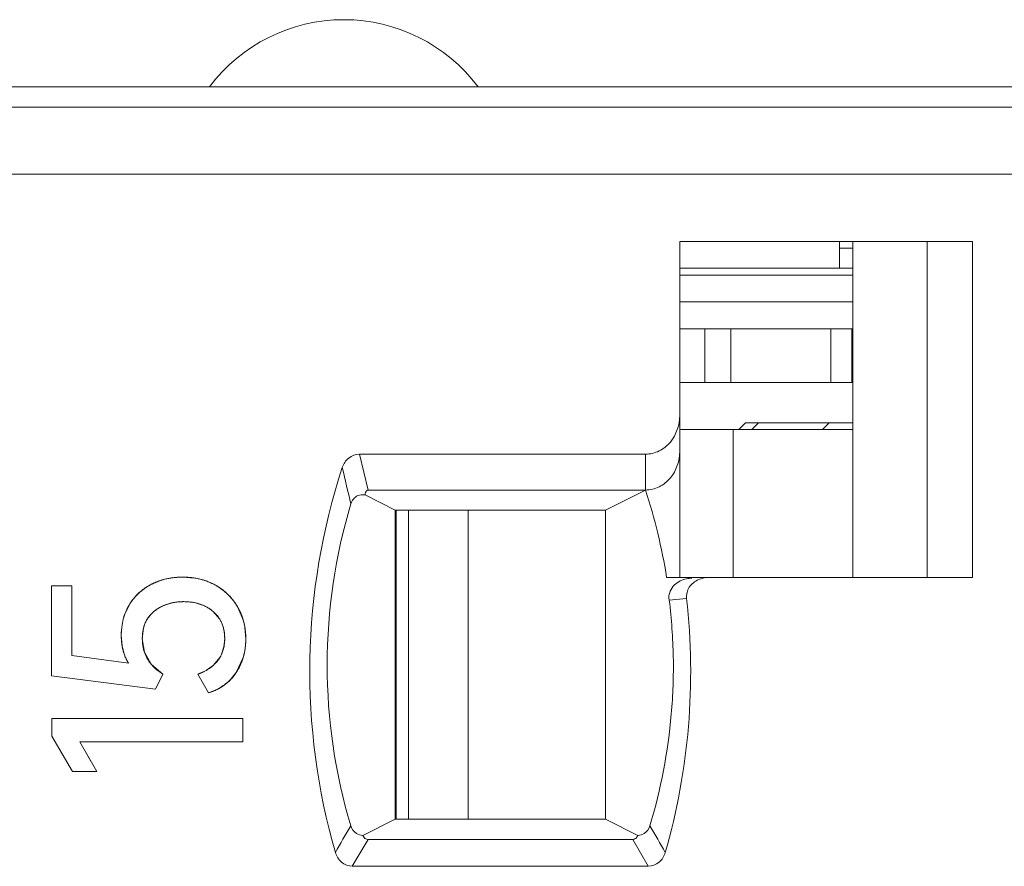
# Model space of a CAD drawing. Header units: inches. Extents: x 830 to 2908, y -1046 to 167.
# Tile 46 of 62: x 2678 to 2685, y -801 to -795. Entities that reach past the tile are written whole.
import ezdxf

# ---------------------------------------------------------------- set-up
doc = ezdxf.new("R2010")
doc.units = ezdxf.units.IN
doc.header["$LTSCALE"] = 23.1
doc.header["$MEASUREMENT"] = 0
doc.layers.get('0').update_dxf_attribs({"lineweight": 18})
for name, color, linetype, lineweight in [('1_12', 7, 'Continuous', 18), ('1_27', 7, 'Continuous', 18), ('1_50', 7, 'Continuous', 18), ('1_6', 7, 'Continuous', 18)]:
    doc.layers.add(name, color=color, linetype=linetype, lineweight=lineweight)

msp = doc.modelspace()

# ---------------------------------------------------------------- linework, layer by layer
at = {"color": 7, "linetype": 'Continuous', "lineweight": 0}
msp.add_line((2605.8303, -795.4132), (2704.8303, -795.4132), dxfattribs=at)
at = {"color": 0, "linetype": 'Continuous', "lineweight": 0}
for p, q in [((2678.6954, -799.1159), (2678.7654, -799.0863)), ((2678.8444, -799.0678), (2678.9312, -799.0615)), ((2678.9312, -799.0615), (2679.0215, -799.0685)), ((2677.9552, -799.1256), (2678.1066, -799.1256)), ((2677.9552, -799.7969), (2677.9552, -799.1256)), ((2678.1066, -799.1256), (2678.1066, -799.6456)), ((2678.8558, -799.2519), (2678.7997, -799.2684)), ((2679.0785, -799.2689), (2679.0252, -799.2526)), ((2678.5022, -799.3322), (2678.5325, -799.2691)), ((2679.2048, -799.3719), (2679.1582, -799.3176)), ((2679.3416, -799.2866), (2679.3806, -799.378)), ((2679.3806, -799.378), (2679.3905, -799.4172)), ((2678.6354, -799.4591), (2678.6304, -799.5194)), ((2679.3939, -799.4357), (2679.4007, -799.5194)), ((2678.4795, -799.5727), (2678.4733, -799.4942)), ((2678.6304, -799.5194), (2678.6464, -799.6207)), ((2679.2377, -799.5807), (2679.243, -799.5393)), ((2678.4978, -799.642), (2678.4795, -799.5727)), ((2678.6464, -799.6207), (2678.6967, -799.7095)), ((2679.2206, -799.6349), (2679.2377, -799.5807)), ((2678.5276, -799.7018), (2678.1066, -799.6456)), ((2678.5276, -799.7018), (2678.4978, -799.642)), ((2679.1569, -799.7196), (2679.2085, -799.6583)), ((2679.3815, -799.6592), (2679.3299, -799.7707)), ((2678.6967, -799.7095), (2678.7837, -799.7833)), ((2679.0526, -799.78), (2679.101, -799.7579)), ((2679.1079, -799.754), (2679.1509, -799.7246)), ((2679.3299, -799.7707), (2679.2882, -799.8214)), ((2677.9552, -799.7969), (2678.7275, -799.8939)), ((2678.7275, -799.8939), (2678.7837, -799.7833)), ((2679.0437, -799.7833), (2679.1233, -799.923)), ((2679.1914, -799.8941), (2679.1233, -799.923)), ((2677.9572, -800.1135), (2679.3794, -800.1135)), ((2677.9572, -800.2454), (2677.9572, -800.1135)), ((2679.3794, -800.1135), (2679.3794, -800.2881)), ((2677.9572, -800.2454), (2678.1105, -800.5087)), ((2679.3794, -800.2881), (2678.1648, -800.2881)), ((2678.2907, -800.5087), (2678.1648, -800.2881)), ((2678.1648, -800.2881), (2678.2464, -800.4311)), ((2678.2907, -800.5087), (2678.1105, -800.5087))]:
    msp.add_line(p, q, dxfattribs=at)
at = {"color": 7, "linetype": 'Continuous', "lineweight": 0}
msp.add_arc((2680.1303, -796.1632), 1.25, 36.8699, 143.1301, dxfattribs=at)
at = {"color": 0, "linetype": 'Continuous', "lineweight": 0}
for centre, radius, start, end in [((2678.8936, -799.4909), 0.4242, 117.85902, 120.39632), ((2678.912, -799.5372), 0.4741, 105.27252, 108.00352), ((2678.9226, -799.5842), 0.5223, 98.60781, 100.57538), ((2678.9407, -799.5701), 0.508, 78.74891, 80.84612), ((2678.9447, -799.55), 0.4876, 76.18598, 78.75146), ((2678.9493, -799.5317), 0.4687, 70.92003, 76.19282), ((2678.9581, -799.5073), 0.4428, 60.57007, 70.96783), ((2678.8904, -799.4881), 0.4201, 129.03818, 137.59718), ((2678.895, -799.4935), 0.4271, 127.35295, 129.06111), ((2678.8956, -799.4942), 0.428, 120.39919, 127.35389), ((2678.9618, -799.4996), 0.4342, 55.29931, 60.49042), ((2678.9558, -799.5083), 0.4448, 50.86174, 55.3056), ((2678.9532, -799.5116), 0.449, 49.06973, 50.86687), ((2678.9525, -799.5124), 0.4501, 41.1551, 49.07137), ((2678.8641, -799.4664), 0.3859, 143.64486, 149.24622), ((2678.8763, -799.4753), 0.4011, 138.947, 143.65149), ((2678.8826, -799.4806), 0.4092, 137.62595, 138.95872), ((2678.9304, -799.6137), 0.3694, 100.22483, 101.65703), ((2678.9559, -799.5093), 0.4455, 39.18212, 41.14902), ((2678.9606, -799.5056), 0.4395, 35.02222, 39.18795), ((2678.9709, -799.4984), 0.4269, 29.74996, 35.03012), ((2678.9007, -799.4825), 0.4259, 159.32999, 160.93805), ((2678.9674, -799.5422), 0.295, 63.69057, 67.86074), ((2678.9377, -799.4927), 0.4644, 169.03769, 170.68363), ((2678.9208, -799.4891), 0.447, 160.98852, 169.08207), ((2678.9999, -799.5011), 0.2423, 29.86165, 32.23736), ((2678.9473, -799.4941), 0.474, 170.70169, 180.00352), ((2678.9237, -799.5136), 0.4766, 9.40323, 11.67035), ((2678.8708, -799.52), 0.5298, 354.33417, 358.15963), ((2678.8569, -799.5194), 0.5438, 358.14974, 0.00682), ((2678.9389, -799.5308), 0.4608, 343.82503, 348.22646), ((2678.9181, -799.5263), 0.4821, 348.20527, 349.79856), ((2678.8969, -799.5226), 0.5037, 349.8194, 354.34287), ((2678.9996, -799.5361), 0.2421, 329.67703, 335.91842), ((2678.9296, -799.4429), 0.3586, 298.5455, 299.82429), ((2678.9717, -799.5045), 0.2839, 309.1517, 310.72527), ((2678.9046, -799.3894), 0.4177, 289.44323, 290.75245), ((2678.9986, -799.5363), 0.4064, 303.48576, 309.79463), ((2679.0056, -799.5446), 0.3956, 309.78777, 315.59721), ((2678.9983, -799.5359), 0.4069, 298.32654, 303.49512)]:
    msp.add_arc(centre, radius, start, end, dxfattribs=at)
for points, knots in [([(2678.6954, -799.1159), (2678.6867, -799.1204), (2678.6699, -799.1299), (2678.646, -799.1456), (2678.6273, -799.1598), (2678.613, -799.1719), (2678.6027, -799.1813), (2678.5927, -799.191), (2678.583, -799.2011), (2678.5737, -799.2116), (2678.5662, -799.2206), (2678.5604, -799.2279), (2678.5562, -799.2335), (2678.552, -799.2392), (2678.5486, -799.2441), (2678.5459, -799.248), (2678.5439, -799.2509), (2678.542, -799.2539), (2678.54, -799.2569), (2678.5384, -799.2594), (2678.5371, -799.2614), (2678.5362, -799.2629), (2678.5354, -799.2642), (2678.5348, -799.2652), (2678.5343, -799.266), (2678.5339, -799.2667), (2678.5335, -799.2674), (2678.5332, -799.2679), (2678.533, -799.2682), (2678.5328, -799.2685), (2678.5327, -799.2687), (2678.5326, -799.2688), (2678.5325, -799.2689), (2678.5325, -799.269), (2678.5325, -799.2691), (2678.5325, -799.2691)], [0, 0, 0, 0, 0.125, 0.25, 0.375, 0.4375, 0.500001, 0.562501, 0.625001, 0.687501, 0.750001, 0.781251, 0.812501, 0.843751, 0.875001, 0.890626, 0.906251, 0.921876, 0.937501, 0.953126, 0.960938, 0.968751, 0.976564, 0.98047, 0.984376, 0.988282, 0.992189, 0.994142, 0.996095, 0.997071, 0.998048, 0.999024, 0.999513, 0.999757, 1, 1, 1, 1]), ([(2678.9312, -799.0615), (2678.9202, -799.0615), (2678.8985, -799.062), (2678.8668, -799.0646), (2678.8411, -799.0681), (2678.821, -799.0718), (2678.8062, -799.075), (2678.7915, -799.0786), (2678.7771, -799.0826), (2678.763, -799.0871), (2678.7513, -799.0912), (2678.7421, -799.0946), (2678.7353, -799.0973), (2678.7285, -799.1002), (2678.7229, -799.1026), (2678.7184, -799.1046), (2678.7151, -799.1061), (2678.7118, -799.1077), (2678.7084, -799.1093), (2678.7057, -799.1106), (2678.7035, -799.1117), (2678.7019, -799.1125), (2678.7005, -799.1132), (2678.6994, -799.1137), (2678.6986, -799.1142), (2678.6978, -799.1146), (2678.6971, -799.1149), (2678.6966, -799.1152), (2678.6962, -799.1154), (2678.696, -799.1155), (2678.6958, -799.1156), (2678.6956, -799.1157), (2678.6955, -799.1158), (2678.6954, -799.1158), (2678.6954, -799.1159), (2678.6954, -799.1159), (2678.6954, -799.1159)], [0, 0, 0, 0, 0.125, 0.25, 0.375, 0.4375, 0.500001, 0.562501, 0.625001, 0.687501, 0.750001, 0.781251, 0.812501, 0.843751, 0.875001, 0.890626, 0.906251, 0.921876, 0.937501, 0.953126, 0.960938, 0.968751, 0.976564, 0.98047, 0.984376, 0.988282, 0.992189, 0.994142, 0.996095, 0.997071, 0.998048, 0.999024, 0.999513, 0.999757, 0.999982, 1, 1, 1, 1]), ([(2679.1757, -799.1217), (2679.1668, -799.1166), (2679.1486, -799.1072), (2679.1205, -799.095), (2679.0962, -799.0864), (2679.0763, -799.0804), (2679.0612, -799.0764), (2679.0458, -799.0729), (2679.0301, -799.0699), (2679.0142, -799.0673), (2679.0008, -799.0655), (2678.9899, -799.0643), (2678.9817, -799.0636), (2678.9734, -799.0629), (2678.9665, -799.0625), (2678.9609, -799.0622), (2678.9567, -799.062), (2678.9525, -799.0618), (2678.9483, -799.0617), (2678.9447, -799.0616), (2678.9419, -799.0615), (2678.9397, -799.0615), (2678.938, -799.0615), (2678.9365, -799.0615), (2678.9355, -799.0615), (2678.9344, -799.0615), (2678.9335, -799.0615), (2678.9328, -799.0615), (2678.9323, -799.0615), (2678.932, -799.0615), (2678.9317, -799.0615), (2678.9315, -799.0615), (2678.9313, -799.0615), (2678.9312, -799.0615), (2678.9312, -799.0615), (2678.9312, -799.0615)], [0, 0, 0, 0, 0.125, 0.25, 0.375, 0.4375, 0.500001, 0.562501, 0.625001, 0.687501, 0.750001, 0.781251, 0.812501, 0.843751, 0.875001, 0.890626, 0.906251, 0.921876, 0.937501, 0.953126, 0.960939, 0.968751, 0.976564, 0.98047, 0.984376, 0.988282, 0.992189, 0.994142, 0.996095, 0.997071, 0.998048, 0.999024, 0.999513, 0.999757, 1, 1, 1, 1]), ([(2679.3416, -799.2866), (2679.3366, -799.2778), (2679.3263, -799.2608), (2679.3092, -799.2368), (2679.2938, -799.2178), (2679.2807, -799.2034), (2679.2705, -799.1929), (2679.26, -799.1828), (2679.249, -799.173), (2679.2378, -799.1636), (2679.228, -799.156), (2679.2201, -799.1501), (2679.214, -799.1458), (2679.2078, -799.1415), (2679.2026, -799.1381), (2679.1984, -799.1353), (2679.1952, -799.1333), (2679.192, -799.1313), (2679.1888, -799.1293), (2679.1861, -799.1277), (2679.1839, -799.1264), (2679.1823, -799.1255), (2679.1809, -799.1247), (2679.1798, -799.124), (2679.179, -799.1235), (2679.1782, -799.1231), (2679.1775, -799.1227), (2679.1769, -799.1224), (2679.1766, -799.1222), (2679.1763, -799.122), (2679.1761, -799.1219), (2679.1759, -799.1218), (2679.1758, -799.1217), (2679.1757, -799.1217), (2679.1757, -799.1217), (2679.1757, -799.1217)], [0, 0, 0, 0, 0.125, 0.25, 0.375, 0.4375, 0.500001, 0.562501, 0.625001, 0.687501, 0.750001, 0.781251, 0.812501, 0.843751, 0.875001, 0.890626, 0.906251, 0.921876, 0.937501, 0.953126, 0.960938, 0.968751, 0.976564, 0.98047, 0.984376, 0.988282, 0.992189, 0.994142, 0.996095, 0.997071, 0.998048, 0.999024, 0.999513, 0.999757, 1, 1, 1, 1]), ([(2678.7197, -799.3147), (2678.7271, -799.3088), (2678.7424, -799.2977), (2678.7666, -799.2833), (2678.7879, -799.2732), (2678.8055, -799.2662), (2678.8191, -799.2615), (2678.8329, -799.2573), (2678.8471, -799.2537), (2678.8616, -799.2507), (2678.874, -799.2486), (2678.884, -799.2472), (2678.8916, -799.2463), (2678.8993, -799.2456), (2678.9058, -799.245), (2678.911, -799.2447), (2678.9149, -799.2445), (2678.9189, -799.2443), (2678.9229, -799.2441), (2678.9262, -799.244), (2678.9289, -799.244), (2678.9309, -799.2439), (2678.9326, -799.2439), (2678.9339, -799.2439), (2678.9349, -799.2439), (2678.9359, -799.2439), (2678.9368, -799.2439), (2678.9374, -799.2439), (2678.9379, -799.2439), (2678.9382, -799.2439), (2678.9385, -799.2439), (2678.9387, -799.2439), (2678.9388, -799.2439), (2678.9389, -799.2439), (2678.939, -799.2439), (2678.939, -799.2439)], [0, 0, 0, 0, 0.125, 0.25, 0.375, 0.4375, 0.500001, 0.562501, 0.625001, 0.687501, 0.750001, 0.781251, 0.812501, 0.843751, 0.875001, 0.890626, 0.906251, 0.921876, 0.937501, 0.953126, 0.960938, 0.968751, 0.976564, 0.98047, 0.984376, 0.988282, 0.992189, 0.994142, 0.996095, 0.997071, 0.998048, 0.999024, 0.999513, 0.999757, 1, 1, 1, 1]), ([(2679.0252, -799.2526), (2679.0178, -799.251), (2678.9893, -799.2458), (2678.9394, -799.2425), (2678.8932, -799.2455), (2678.8687, -799.2495), (2678.8649, -799.2502)], [0, 0, 0, 0, 0.140967, 0.538333, 0.926924, 1, 1, 1, 1]), ([(2678.939, -799.2439), (2678.9501, -799.2439), (2678.9719, -799.2446), (2679.0031, -799.2481), (2679.0278, -799.2529), (2679.0468, -799.2579), (2679.0607, -799.2622), (2679.0742, -799.2671), (2679.0874, -799.2726), (2679.1001, -799.2786), (2679.1105, -799.2841), (2679.1185, -799.2888), (2679.1245, -799.2925), (2679.1303, -799.2963), (2679.1351, -799.2996), (2679.1389, -799.3023), (2679.1417, -799.3044), (2679.1445, -799.3065), (2679.1473, -799.3086), (2679.1496, -799.3104), (2679.1514, -799.3119), (2679.1528, -799.313), (2679.1539, -799.314), (2679.1548, -799.3147), (2679.1555, -799.3153), (2679.1562, -799.3158), (2679.1567, -799.3163), (2679.1572, -799.3167), (2679.1574, -799.3169), (2679.1577, -799.3171), (2679.1578, -799.3173), (2679.158, -799.3174), (2679.1581, -799.3175), (2679.1581, -799.3175), (2679.1582, -799.3176), (2679.1582, -799.3176)], [0, 0, 0, 0, 0.125, 0.25, 0.375, 0.4375, 0.500001, 0.562501, 0.625001, 0.687501, 0.750001, 0.781251, 0.812501, 0.843751, 0.875001, 0.890626, 0.906251, 0.921876, 0.937501, 0.953126, 0.960938, 0.968751, 0.976563, 0.98047, 0.984376, 0.988282, 0.992188, 0.994142, 0.996095, 0.997071, 0.998048, 0.999024, 0.999513, 0.999757, 1, 1, 1, 1]), ([(2678.6304, -799.5194), (2678.6304, -799.5082), (2678.6313, -799.4866), (2678.6355, -799.4561), (2678.6413, -799.4323), (2678.6473, -799.4142), (2678.6526, -799.4012), (2678.6585, -799.3886), (2678.6651, -799.3766), (2678.6725, -799.365), (2678.6792, -799.3558), (2678.6849, -799.3486), (2678.6893, -799.3434), (2678.6939, -799.3383), (2678.6979, -799.3342), (2678.7012, -799.3309), (2678.7037, -799.3285), (2678.7063, -799.3261), (2678.7088, -799.3237), (2678.711, -799.3218), (2678.7128, -799.3203), (2678.7142, -799.3191), (2678.7153, -799.3182), (2678.7162, -799.3174), (2678.7169, -799.3169), (2678.7176, -799.3163), (2678.7182, -799.3159), (2678.7186, -799.3155), (2678.7189, -799.3153), (2678.7191, -799.3151), (2678.7193, -799.3149), (2678.7195, -799.3148), (2678.7196, -799.3147), (2678.7196, -799.3147), (2678.7197, -799.3147), (2678.7197, -799.3147)], [0, 0, 0, 0, 0.125, 0.25, 0.375, 0.4375, 0.500001, 0.562501, 0.625001, 0.687501, 0.750001, 0.781251, 0.812501, 0.843751, 0.875001, 0.890626, 0.906251, 0.921876, 0.937501, 0.953126, 0.960939, 0.968751, 0.976564, 0.98047, 0.984376, 0.988282, 0.992189, 0.994142, 0.996095, 0.997071, 0.998048, 0.999025, 0.999513, 0.999757, 1, 1, 1, 1]), ([(2678.7997, -799.2684), (2678.7709, -799.2796), (2678.7234, -799.3062), (2678.6861, -799.3463), (2678.6731, -799.3652)], [0, 0, 0, 0, 0.574716, 1, 1, 1, 1]), ([(2679.1582, -799.3176), (2679.1653, -799.3237), (2679.1786, -799.3366), (2679.196, -799.3576), (2679.2082, -799.3765), (2679.2166, -799.3924), (2679.2223, -799.4048), (2679.2273, -799.4177), (2679.2317, -799.4309), (2679.2353, -799.4446), (2679.2378, -799.4563), (2679.2395, -799.4659), (2679.2406, -799.4733), (2679.2415, -799.4807), (2679.2421, -799.4869), (2679.2425, -799.492), (2679.2428, -799.4958), (2679.243, -799.4997), (2679.2432, -799.5036), (2679.2434, -799.5068), (2679.2434, -799.5094), (2679.2435, -799.5114), (2679.2435, -799.5131), (2679.2435, -799.5144), (2679.2435, -799.5154), (2679.2436, -799.5164), (2679.2436, -799.5172), (2679.2436, -799.5179), (2679.2436, -799.5183), (2679.2436, -799.5186), (2679.2436, -799.5189), (2679.2436, -799.5191), (2679.2436, -799.5192), (2679.2436, -799.5193), (2679.2436, -799.5194), (2679.2436, -799.5194)], [0, 0, 0, 0, 0.125, 0.25, 0.375, 0.4375, 0.500001, 0.562501, 0.625001, 0.687501, 0.750001, 0.781251, 0.812501, 0.843751, 0.875001, 0.890626, 0.906251, 0.921876, 0.937501, 0.953126, 0.960939, 0.968751, 0.976564, 0.98047, 0.984376, 0.988282, 0.992189, 0.994142, 0.996095, 0.997071, 0.998048, 0.999025, 0.999513, 0.999757, 1, 1, 1, 1]), ([(2679.4007, -799.5194), (2679.4007, -799.5087), (2679.4, -799.4876), (2679.3973, -799.4567), (2679.3934, -799.4316), (2679.3894, -799.4118), (2679.386, -799.3972), (2679.382, -799.3827), (2679.3777, -799.3684), (2679.3728, -799.3543), (2679.3684, -799.3427), (2679.3646, -799.3335), (2679.3617, -799.3267), (2679.3586, -799.3199), (2679.356, -799.3142), (2679.3538, -799.3098), (2679.3521, -799.3064), (2679.3504, -799.3031), (2679.3487, -799.2998), (2679.3473, -799.297), (2679.3461, -799.2948), (2679.3452, -799.2931), (2679.3445, -799.2918), (2679.3438, -799.2907), (2679.3434, -799.2898), (2679.3429, -799.289), (2679.3426, -799.2883), (2679.3423, -799.2878), (2679.3421, -799.2874), (2679.3419, -799.2872), (2679.3418, -799.287), (2679.3417, -799.2868), (2679.3416, -799.2867), (2679.3416, -799.2866), (2679.3416, -799.2866), (2679.3416, -799.2866), (2679.3416, -799.2866)], [0, 0, 0, 0, 0.125, 0.25, 0.375, 0.4375, 0.500001, 0.562501, 0.625001, 0.687501, 0.750001, 0.781251, 0.812501, 0.843751, 0.875001, 0.890626, 0.906251, 0.921876, 0.937501, 0.953126, 0.960938, 0.968751, 0.976564, 0.98047, 0.984376, 0.988282, 0.992189, 0.994142, 0.996095, 0.997071, 0.998048, 0.999024, 0.999513, 0.999757, 0.999996, 1, 1, 1, 1]), ([(2678.6731, -799.3652), (2678.6652, -799.3766), (2678.6483, -799.4063), (2678.6389, -799.4391), (2678.6354, -799.4591)], [0, 0, 0, 0, 0.406797, 1, 1, 1, 1]), ([(2679.243, -799.5393), (2679.2433, -799.5326), (2679.2447, -799.4869), (2679.2362, -799.4316), (2679.2145, -799.3884), (2679.21, -799.3805)], [0, 0, 0, 0, 0.121088, 0.834134, 1, 1, 1, 1]), ([(2678.4733, -799.4942), (2678.4733, -799.5043), (2678.4738, -799.5243), (2678.4764, -799.5532), (2678.4799, -799.5762), (2678.4836, -799.5941), (2678.4868, -799.6072), (2678.4904, -799.6201), (2678.4944, -799.6326), (2678.4989, -799.6449), (2678.5029, -799.6548), (2678.5064, -799.6627), (2678.5091, -799.6685), (2678.5119, -799.6742), (2678.5143, -799.6789), (2678.5163, -799.6826), (2678.5179, -799.6854), (2678.5194, -799.6882), (2678.521, -799.6909), (2678.5223, -799.6932), (2678.5234, -799.695), (2678.5242, -799.6964), (2678.5249, -799.6975), (2678.5255, -799.6984), (2678.5259, -799.6991), (2678.5263, -799.6998), (2678.5266, -799.7003), (2678.5269, -799.7008), (2678.5271, -799.701), (2678.5272, -799.7013), (2678.5274, -799.7014), (2678.5274, -799.7016), (2678.5275, -799.7017), (2678.5275, -799.7017), (2678.5276, -799.7018), (2678.5276, -799.7018)], [0, 0, 0, 0, 0.125, 0.25, 0.375, 0.4375, 0.5, 0.5625, 0.625, 0.6875, 0.75, 0.78125, 0.8125, 0.84375, 0.875, 0.890625, 0.90625, 0.921875, 0.9375, 0.953125, 0.960938, 0.96875, 0.976563, 0.980469, 0.984375, 0.988282, 0.992188, 0.994141, 0.996094, 0.997071, 0.998047, 0.999024, 0.999512, 0.999756, 1, 1, 1, 1]), ([(2678.7837, -799.7833), (2678.7709, -799.7753), (2678.7469, -799.7587), (2678.7158, -799.7315), (2678.6938, -799.7069), (2678.6787, -799.6861), (2678.6685, -799.6699), (2678.6595, -799.6531), (2678.6517, -799.6357), (2678.6451, -799.6178), (2678.6406, -799.6024), (2678.6376, -799.5897), (2678.6357, -799.5801), (2678.6341, -799.5704), (2678.6329, -799.5621), (2678.6322, -799.5554), (2678.6317, -799.5504), (2678.6313, -799.5453), (2678.6309, -799.5402), (2678.6307, -799.5359), (2678.6306, -799.5324), (2678.6305, -799.5298), (2678.6305, -799.5277), (2678.6304, -799.5259), (2678.6304, -799.5246), (2678.6304, -799.5233), (2678.6304, -799.5222), (2678.6304, -799.5213), (2678.6304, -799.5208), (2678.6304, -799.5203), (2678.6304, -799.52), (2678.6304, -799.5197), (2678.6304, -799.5195), (2678.6304, -799.5195), (2678.6304, -799.5194), (2678.6304, -799.5194)], [0, 0, 0, 0, 0.125, 0.25, 0.375, 0.4375, 0.500001, 0.562501, 0.625001, 0.687501, 0.750001, 0.781251, 0.812501, 0.843751, 0.875001, 0.890626, 0.906251, 0.921876, 0.937501, 0.953126, 0.960939, 0.968751, 0.976564, 0.98047, 0.984376, 0.988282, 0.992189, 0.994142, 0.996095, 0.997071, 0.998048, 0.999025, 0.999513, 0.999757, 1, 1, 1, 1]), ([(2679.2436, -799.5194), (2679.2436, -799.5273), (2679.243, -799.5428), (2679.2407, -799.5653), (2679.2374, -799.5833), (2679.234, -799.5972), (2679.231, -799.6075), (2679.2277, -799.6175), (2679.2239, -799.6273), (2679.2198, -799.6369), (2679.216, -799.6447), (2679.2128, -799.6508), (2679.2103, -799.6553), (2679.2076, -799.6598), (2679.2054, -799.6635), (2679.2035, -799.6665), (2679.2021, -799.6686), (2679.2007, -799.6708), (2679.1992, -799.673), (2679.1979, -799.6748), (2679.1969, -799.6762), (2679.1962, -799.6772), (2679.1955, -799.6781), (2679.195, -799.6788), (2679.1946, -799.6794), (2679.1942, -799.6799), (2679.1939, -799.6803), (2679.1937, -799.6807), (2679.1935, -799.6809), (2679.1934, -799.6811), (2679.1933, -799.6812), (2679.1932, -799.6813), (2679.1931, -799.6814), (2679.1931, -799.6814), (2679.1931, -799.6815), (2679.1931, -799.6815)], [0, 0, 0, 0, 0.125, 0.25, 0.375, 0.4375, 0.500001, 0.562501, 0.625001, 0.687501, 0.750001, 0.781251, 0.812501, 0.843751, 0.875001, 0.890626, 0.906251, 0.921876, 0.937501, 0.953126, 0.960938, 0.968751, 0.976564, 0.98047, 0.984376, 0.988282, 0.992189, 0.994142, 0.996095, 0.997071, 0.998048, 0.999024, 0.999513, 0.999757, 1, 1, 1, 1]), ([(2679.3299, -799.7707), (2679.3358, -799.7615), (2679.3468, -799.7429), (2679.3612, -799.714), (2679.3713, -799.6891), (2679.3784, -799.6687), (2679.3831, -799.6531), (2679.3872, -799.6372), (2679.3908, -799.6212), (2679.3938, -799.6048), (2679.3959, -799.591), (2679.3973, -799.5798), (2679.3982, -799.5714), (2679.399, -799.5629), (2679.3995, -799.5557), (2679.3998, -799.55), (2679.4, -799.5457), (2679.4002, -799.5413), (2679.4004, -799.537), (2679.4005, -799.5333), (2679.4006, -799.5304), (2679.4006, -799.5282), (2679.4006, -799.5264), (2679.4006, -799.5249), (2679.4006, -799.5238), (2679.4007, -799.5227), (2679.4007, -799.5218), (2679.4007, -799.521), (2679.4007, -799.5206), (2679.4007, -799.5202), (2679.4007, -799.5199), (2679.4007, -799.5197), (2679.4007, -799.5195), (2679.4007, -799.5194), (2679.4007, -799.5194), (2679.4007, -799.5194)], [0, 0, 0, 0, 0.125, 0.25, 0.375, 0.4375, 0.500001, 0.562501, 0.625001, 0.687501, 0.750001, 0.781251, 0.812501, 0.843751, 0.875001, 0.890626, 0.906251, 0.921876, 0.937501, 0.953126, 0.960939, 0.968751, 0.976564, 0.98047, 0.984376, 0.988282, 0.992189, 0.994142, 0.996095, 0.997071, 0.998048, 0.999024, 0.999513, 0.999757, 1, 1, 1, 1]), ([(2679.1931, -799.6815), (2679.1889, -799.687), (2679.18, -799.6978), (2679.1651, -799.7131), (2679.1514, -799.7249), (2679.1397, -799.7339), (2679.1306, -799.7404), (2679.121, -799.7466), (2679.1111, -799.7526), (2679.1009, -799.7583), (2679.092, -799.7629), (2679.0847, -799.7665), (2679.0791, -799.769), (2679.0734, -799.7716), (2679.0686, -799.7736), (2679.0647, -799.7752), (2679.0618, -799.7764), (2679.0588, -799.7776), (2679.0559, -799.7788), (2679.0533, -799.7797), (2679.0513, -799.7805), (2679.0498, -799.781), (2679.0485, -799.7815), (2679.0475, -799.7819), (2679.0467, -799.7822), (2679.046, -799.7824), (2679.0453, -799.7827), (2679.0448, -799.7828), (2679.0445, -799.783), (2679.0442, -799.7831), (2679.044, -799.7831), (2679.0439, -799.7832), (2679.0438, -799.7832), (2679.0437, -799.7832), (2679.0437, -799.7833), (2679.0437, -799.7833), (2679.0437, -799.7833)], [0, 0, 0, 0, 0.125, 0.25, 0.375, 0.4375, 0.5, 0.5625, 0.625, 0.6875, 0.75, 0.78125, 0.8125, 0.84375, 0.875, 0.890625, 0.90625, 0.921875, 0.9375, 0.953125, 0.960938, 0.96875, 0.976563, 0.980469, 0.984375, 0.988281, 0.992188, 0.994141, 0.996094, 0.99707, 0.998047, 0.999024, 0.999512, 0.999756, 0.999995, 1, 1, 1, 1]), ([(2679.1233, -799.923), (2679.1346, -799.9194), (2679.1565, -799.9116), (2679.1874, -799.8978), (2679.2115, -799.8846), (2679.2297, -799.8729), (2679.2429, -799.8637), (2679.2555, -799.8539), (2679.2677, -799.8436), (2679.2793, -799.8327), (2679.2886, -799.8233), (2679.2958, -799.8154), (2679.301, -799.8094), (2679.3062, -799.8033), (2679.3103, -799.7981), (2679.3136, -799.7938), (2679.316, -799.7906), (2679.3184, -799.7874), (2679.3208, -799.7841), (2679.3227, -799.7813), (2679.3242, -799.7791), (2679.3254, -799.7774), (2679.3263, -799.776), (2679.3271, -799.7749), (2679.3276, -799.7741), (2679.3282, -799.7732), (2679.3287, -799.7725), (2679.329, -799.7719), (2679.3293, -799.7716), (2679.3294, -799.7713), (2679.3296, -799.7711), (2679.3297, -799.7709), (2679.3298, -799.7708), (2679.3298, -799.7707), (2679.3299, -799.7707), (2679.3299, -799.7707)], [0, 0, 0, 0, 0.125, 0.25, 0.375, 0.4375, 0.500001, 0.562501, 0.625001, 0.687501, 0.750001, 0.781251, 0.812501, 0.843751, 0.875001, 0.890626, 0.906251, 0.921876, 0.937501, 0.953126, 0.960939, 0.968751, 0.976564, 0.98047, 0.984376, 0.988282, 0.992189, 0.994142, 0.996095, 0.997071, 0.998048, 0.999025, 0.999513, 0.999757, 1, 1, 1, 1])]:
    msp.add_open_spline(points, degree=3, knots=knots, dxfattribs=at)
msp.add_open_spline([(2678.5325, -799.2691), (2678.493, -799.3351), (2678.4733, -799.4101), (2678.4733, -799.4942)], degree=3, dxfattribs=at)
at = {"layer": '1_12', "color": 7, "linetype": 'Continuous', "lineweight": 0}
for p, q in [((2683.92, -797.9632), (2682.6308, -797.9632)), ((2683.0297, -799.0632), (2683.0297, -797.9632)), ((2680.6111, -800.8632), (2680.6111, -798.5632)), ((2681.057, -798.5632), (2681.057, -800.8632))]:
    msp.add_line(p, q, dxfattribs=at)
at = {"layer": '1_27', "color": 7, "linetype": 'Continuous', "lineweight": 0}
for p, q in [((2683.8201, -796.7632), (2683.8201, -796.5632)), ((2683.92, -796.6132), (2683.8201, -796.6132)), ((2683.92, -796.7632), (2682.6308, -796.7632))]:
    msp.add_line(p, q, dxfattribs=at)
at = {"layer": '1_50', "color": 7, "linetype": 'Continuous', "lineweight": 0}
for p, q in [((2682.6308, -797.2132), (2683.92, -797.2132)), ((2682.8187, -797.6132), (2682.8187, -797.2132)), ((2683.0113, -797.2132), (2683.0113, -797.6132)), ((2683.7559, -797.6132), (2683.7559, -797.2132)), ((2683.9128, -797.2132), (2683.9128, -797.6132)), ((2682.6308, -797.6132), (2683.92, -797.6132)), ((2680.5203, -798.5632), (2680.5203, -800.8632))]:
    msp.add_line(p, q, dxfattribs=at)
at = {"layer": '1_6', "color": 7, "linetype": 'Continuous', "lineweight": 0}
for p, q in [((2632.1105, -795.5632), (2701.7285, -795.5632)), ((2700.1378, -796.0632), (2632.4522, -796.0632)), ((2682.6308, -796.5632), (2684.8097, -796.5632)), ((2682.6308, -799.0632), (2682.6308, -796.5632)), ((2683.92, -796.5632), (2683.92, -799.0632)), ((2684.4728, -796.5632), (2684.4728, -799.0632)), ((2684.8097, -796.5632), (2684.8097, -799.0632)), ((2682.6308, -796.8132), (2683.92, -796.8132)), ((2683.92, -797.0132), (2682.6308, -797.0132)), ((2683.0703, -797.9632), (2683.1203, -797.9132)), ((2683.92, -797.9132), (2683.1203, -797.9132)), ((2683.2181, -797.9132), (2683.1691, -797.9632)), ((2683.695, -797.9632), (2683.744, -797.9132)), ((2680.2469, -798.1465), (2682.3756, -798.1465)), ((2680.3119, -798.4132), (2680.2469, -798.1465)), ((2682.3756, -798.4132), (2682.3756, -798.1465)), ((2680.513, -798.5632), (2680.2884, -798.4499)), ((2680.3119, -798.4132), (2682.3756, -798.4132)), ((2682.3756, -798.4132), (2682.0784, -798.5632)), ((2680.5129, -800.8632), (2680.5129, -798.5632)), ((2680.513, -798.5632), (2682.0783, -798.5632)), ((2682.0783, -800.8632), (2682.0783, -798.5632)), ((2682.5333, -799.0632), (2682.8293, -799.0632)), ((2682.7709, -799.0799), (2682.8236, -799.0651)), ((2682.8238, -799.0667), (2682.8416, -799.0648)), ((2684.8097, -799.0632), (2682.8341, -799.0632)), ((2682.6799, -799.2212), (2682.5514, -799.2331)), ((2680.2727, -800.9836), (2680.513, -800.8632)), ((2682.0783, -800.8632), (2680.5129, -800.8632)), ((2682.0784, -800.8632), (2682.3185, -800.9836)), ((2680.1928, -801.2132), (2680.3105, -801.0132)), ((2682.2808, -801.0132), (2680.3105, -801.0132)), ((2682.2808, -801.0132), (2682.3971, -801.2132)), ((2682.3971, -801.2132), (2680.1928, -801.2132))]:
    msp.add_line(p, q, dxfattribs=at)
for centre, radius, start, end in [((2777.7225, -775.186), 100.2907, 193.293208, 193.451758), ((2678.4577, -799.7085), 4.1264, 8.99667, 18.29428), ((2682.7203, -799.2656), 0.1957, 89.93163, 101.28513), ((2691.1512, -807.3182), 12.7036, 149.71303, 150.74831), ((2673.5268, -806.0943), 10.2843, 28.98031, 30.26251)]:
    msp.add_arc(centre, radius, start, end, dxfattribs=at)
for points, knots in [([(2682.6308, -797.8596), (2682.6309, -797.9292), (2682.5939, -798.0393), (2682.4822, -798.129), (2682.4108, -798.1467), (2682.3756, -798.1465)], [0, 0, 0, 0, 0.496876, 0.748597, 1, 1, 1, 1]), ([(2680.2469, -798.1465), (2680.2185, -798.1464), (2680.1602, -798.168), (2680.1278, -798.2191), (2680.119, -798.2463)], [0, 0, 0, 0, 0.498571, 1, 1, 1, 1]), ([(2682.3756, -798.4132), (2682.4108, -798.4133), (2682.4822, -798.3957), (2682.5939, -798.306), (2682.6309, -798.1959), (2682.6308, -798.1263)], [0, 0, 0, 0, 0.251497, 0.503184, 1, 1, 1, 1]), ([(2680.119, -798.2463), (2679.9686, -798.7051), (2679.8042, -799.6733), (2679.9337, -800.6467), (2680.0676, -801.1107)], [0, 0, 0, 0, 0.5, 1, 1, 1, 1]), ([(2680.1832, -798.5163), (2680.1908, -798.4909), (2680.222, -798.4485), (2680.2704, -798.4465), (2680.2884, -798.4498)], [0, 0, 0, 0, 0.591555, 1, 1, 1, 1]), ([(2680.3119, -798.4132), (2680.3033, -798.4143), (2680.2911, -798.4288), (2680.2897, -798.4435), (2680.2884, -798.4499)], [0, 0, 0, 0, 0.572011, 1, 1, 1, 1]), ([(2680.1815, -800.9114), (2680.0659, -800.5249), (2679.9466, -799.7137), (2680.067, -798.9027), (2680.1832, -798.5163)], [0, 0, 0, 0, 0.499974, 1, 1, 1, 1]), ([(2682.5514, -799.2331), (2682.5481, -799.2107), (2682.5538, -799.1667), (2682.599, -799.1046), (2682.6494, -799.0801), (2682.682, -799.0736)], [0, 0, 0, 0, 0.30085, 0.557051, 1, 1, 1, 1]), ([(2682.6824, -799.2211), (2682.6807, -799.1918), (2682.6923, -799.1288), (2682.7441, -799.092), (2682.7709, -799.0799)], [0, 0, 0, 0, 0.498785, 1, 1, 1, 1]), ([(2682.5535, -799.2328), (2682.5696, -799.3732), (2682.591, -799.6556), (2682.5706, -800.221), (2682.49, -800.6407), (2682.4097, -800.9113)], [0, 0, 0, 0, 0.250131, 0.50023, 1, 1, 1, 1]), ([(2682.5235, -801.1115), (2682.6109, -800.806), (2682.7278, -800.1767), (2682.717, -799.5369), (2682.6824, -799.2211)], [0, 0, 0, 0, 0.500023, 1, 1, 1, 1]), ([(2680.2727, -800.9836), (2680.2557, -800.9825), (2680.2143, -800.9715), (2680.1883, -800.9341), (2680.1815, -800.9114)], [0, 0, 0, 0, 0.417744, 1, 1, 1, 1]), ([(2682.4097, -800.9113), (2682.4027, -800.9341), (2682.3769, -800.9716), (2682.3355, -800.9826), (2682.3185, -800.9836)], [0, 0, 0, 0, 0.583939, 1, 1, 1, 1]), ([(2680.3105, -801.0132), (2680.3, -801.0133), (2680.2826, -801.0045), (2680.2751, -800.9894), (2680.2727, -800.9836)], [0, 0, 0, 0, 0.625346, 1, 1, 1, 1]), ([(2682.2808, -801.0132), (2682.2876, -801.0131), (2682.3048, -801.0083), (2682.3146, -800.9928), (2682.3185, -800.9836)], [0, 0, 0, 0, 0.401074, 1, 1, 1, 1]), ([(2680.0676, -801.1107), (2680.0756, -801.138), (2680.1069, -801.1897), (2680.1645, -801.2125), (2680.1928, -801.2132)], [0, 0, 0, 0, 0.500965, 1, 1, 1, 1]), ([(2682.3972, -801.2132), (2682.4256, -801.2126), (2682.4837, -801.1906), (2682.5152, -801.1387), (2682.5235, -801.1115)], [0, 0, 0, 0, 0.499191, 1, 1, 1, 1])]:
    msp.add_open_spline(points, degree=3, knots=knots, dxfattribs=at)

doc.saveas('drawing.dxf')
